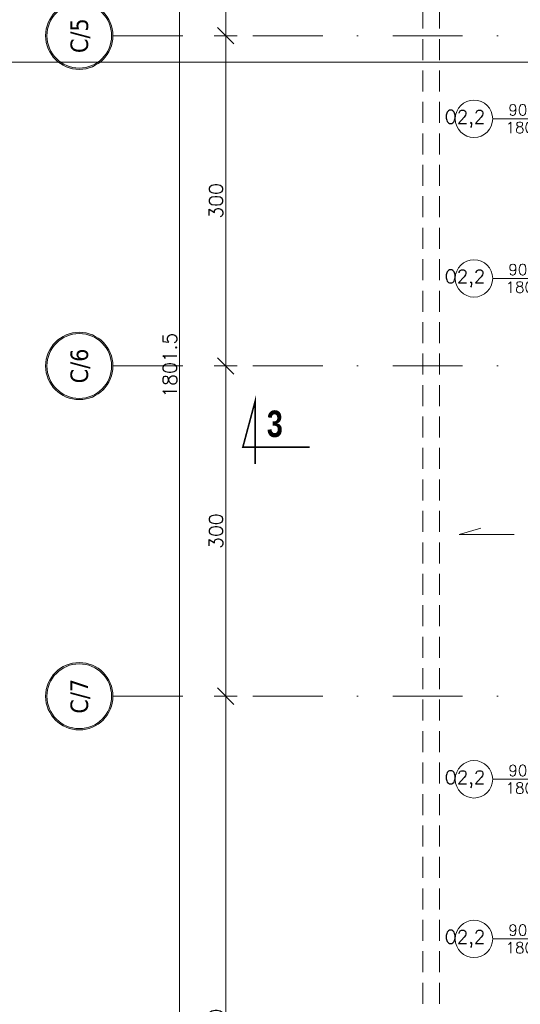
# Model space of a CAD drawing. Header units: metres. Extents: x 7408630 to 15602436, y 5561464 to 13303678.
# Tile 86 of 123: x 7413255 to 7413710, y 5564527 to 5565421. Entities that reach past the tile are written whole.
import ezdxf
from ezdxf.enums import TextEntityAlignment as Align

# ---------------------------------------------------------------- set-up
doc = ezdxf.new("R2010")
doc.units = ezdxf.units.M
doc.header["$MEASUREMENT"] = 0
doc.linetypes.add('DASHDOT', pattern=[25.4, 12.7, -6.35, 0, -6.35])
doc.linetypes.add('HIDDEN', pattern=[9.525, 6.35, -3.175])
for name, color, linetype, lineweight in [('!! 0_ Istn-widok', 1, 'Continuous', 15), ('!! 0_ Opis', 8, 'Continuous', 13), ('!! 0_Opis_okna', 8, 'Continuous', 15), ('!! 0_Opis_pom', 9, 'Continuous', 13), ('!! 0_Osie', 1, 'DASHDOT', 13), ('!! 1_OPIS POM NOWE', 140, 'Continuous', 5), ('!! wymiary osi', 250, 'Continuous', 5), ('0-osie-liniA', 14, 'DASHDOT', 5), ('0-osie-tx', 66, 'Continuous', 9), ('Granica', 112, 'Continuous', 80)]:
    doc.layers.add(name, color=color, linetype=linetype, lineweight=lineweight)
doc.layers.add('!! 0_ramki', color=66, linetype='Continuous', lineweight=9, plot=False)
doc.styles.add('50', font='ROMANS.shx', dxfattribs={"width": 0.8, "oblique": 10, "height": 10})
doc.styles.add('ARCHETYP', font='romans.shx', dxfattribs={"height": 15})
doc.styles.add('ARIAL', font='tahoma.ttf')
doc.styles.add('STYLE7', font='ARIALNB.TTF')
doc.styles.add('TAHOMA', font='tahoma.ttf')
doc.styles.add('TXT', font='simplex.shx')
doc.dimstyles.new('DIM50', dxfattribs={"dimscale": 5, "dimtxt": 2, "dimasz": 1, "dimexe": 0, "dimexo": 0, "dimgap": 0.5, "dimtad": 1, "dimdec": 4, "dimrnd": 0.5, "dimdsep": 46, "dimtxsty": 'TXT', "dimblk": 'TICK1', "dimblk1": 'TICK1', "dimblk2": 'TICK1', "dimsah": 1, "dimcen": 0, "dimse1": 1, "dimse2": 1, "dimclrd": 1, "dimclre": 7, "dimclrt": 9, "dimadec": 0, "dimazin": 0, "dimtfac": 1, "dimtdec": 4, "dimtmove": 2, "dimatfit": 3, "dimldrblk": 'TICK1', "dimfxl": 1, "dimtolj": 1, "dimarcsym": 0})

# ---------------------------------------------------------------- blocks, each defined once
blk = doc.blocks.new('*U430')
h = blk.add_hatch(color=256)
edge = h.paths.add_edge_path()
edge.add_arc((0, 0), 30.6, 0, 360)
edge = h.paths.add_edge_path(flags=17)
edge.add_arc((0, 0), 29.4, 0, 360)
for radius in [30.6, 29.4]:
    blk.add_circle((0, 0), radius)
at = {"style": 'TAHOMA', "flags": 8}
blk.add_attdef('ANSICHTSNUMMER', text='', height=16, dxfattribs=at).set_placement((0, 0), align=Align.MIDDLE_CENTER)
blk = doc.blocks.new('TICK1')
at = {"color": 0}
for p, q in [((0, -1.4), (0, 1.4)), ((0, 0), (-1, 0))]:
    blk.add_line(p, q, dxfattribs=at)
at = {"color": 2}
blk.add_line((-1, -1), (1, 1), dxfattribs=at)
blk = doc.blocks.new('*D1026')
at = {"layer": '!! wymiary osi', "color": 1, "lineweight": -2, "transparency": 16777216}
blk.add_line((51630.44, -197482.59), (51630.44, -195696.09), dxfattribs=at)
at = {"layer": 'DEFPOINTS', "color": 0, "transparency": 16777216}
for p in [(51630.44, -195688.59), (51851.71, -195688.59), (51851.71, -197490.09)]:
    blk.add_point(p, dxfattribs=at)
at = {"layer": '!! wymiary osi', "color": 1, "lineweight": -2, "transparency": 16777216, "xscale": 7.5, "yscale": 7.5, "zscale": 7.5}
for p, rotation in [((51630.44, -195688.59), 90), ((51630.44, -197490.09), 270)]:
    blk.add_blockref('TICK1', p, dxfattribs=dict(at, rotation=rotation))
at = {"layer": '!! wymiary osi', "color": 9, "transparency": 16777216, "insert": (51621.69, -196589.34), "char_height": 12.5, "attachment_point": 5, "rotation": 90, "style": 'TXT'}
blk.add_mtext('\\A1;1801.5', dxfattribs=at)
blk = doc.blocks.new('*D1027')
at = {"layer": '!! wymiary osi', "color": 1, "lineweight": -2, "transparency": 16777216}
blk.add_line((51672.46, -197482.59), (51672.46, -196897.59), dxfattribs=at)
at = {"layer": 'DEFPOINTS', "color": 0, "transparency": 16777216}
for p in [(51630.44, -196890.09), (51672.46, -196890.09), (51630.44, -197490.09)]:
    blk.add_point(p, dxfattribs=at)
at = {"layer": '!! wymiary osi', "color": 1, "lineweight": -2, "transparency": 16777216, "xscale": 7.5, "yscale": 7.5, "zscale": 7.5}
for p, rotation in [((51672.46, -196890.09), 90), ((51672.46, -197490.09), 270)]:
    blk.add_blockref('TICK1', p, dxfattribs=dict(at, rotation=rotation))
at = {"layer": '!! wymiary osi', "color": 9, "transparency": 16777216, "insert": (51663.71, -197190.09), "char_height": 12.5, "attachment_point": 5, "rotation": 90, "style": 'TXT'}
blk.add_mtext('\\A1;600', dxfattribs=at)
blk = doc.blocks.new('*D1028')
at = {"layer": '!! wymiary osi', "color": 1, "lineweight": -2, "transparency": 16777216}
blk.add_line((51672.46, -196882.59), (51672.46, -196597.59), dxfattribs=at)
at = {"layer": 'DEFPOINTS', "color": 0, "transparency": 16777216}
for p in [(51672.46, -196590.09), (51672.46, -196590.09), (51630.44, -196890.09)]:
    blk.add_point(p, dxfattribs=at)
at = {"layer": '!! wymiary osi', "color": 1, "lineweight": -2, "transparency": 16777216, "xscale": 7.5, "yscale": 7.5, "zscale": 7.5}
for p, rotation in [((51672.46, -196590.09), 90), ((51672.46, -196890.09), 270)]:
    blk.add_blockref('TICK1', p, dxfattribs=dict(at, rotation=rotation))
at = {"layer": '!! wymiary osi', "color": 9, "transparency": 16777216, "insert": (51663.71, -196740.09), "char_height": 12.5, "attachment_point": 5, "rotation": 90, "style": 'TXT'}
blk.add_mtext('\\A1;300', dxfattribs=at)
blk = doc.blocks.new('*D1029')
at = {"layer": '!! wymiary osi', "color": 1, "lineweight": -2, "transparency": 16777216}
blk.add_line((51672.46, -196582.59), (51672.46, -196297.59), dxfattribs=at)
at = {"layer": 'DEFPOINTS', "color": 0, "transparency": 16777216}
for p in [(51672.46, -196290.09), (51672.46, -196290.09), (51672.46, -196590.09)]:
    blk.add_point(p, dxfattribs=at)
at = {"layer": '!! wymiary osi', "color": 1, "lineweight": -2, "transparency": 16777216, "xscale": 7.5, "yscale": 7.5, "zscale": 7.5}
for p, rotation in [((51672.46, -196290.09), 90), ((51672.46, -196590.09), 270)]:
    blk.add_blockref('TICK1', p, dxfattribs=dict(at, rotation=rotation))
at = {"layer": '!! wymiary osi', "color": 9, "transparency": 16777216, "insert": (51663.71, -196440.09), "char_height": 12.5, "attachment_point": 5, "rotation": 90, "style": 'TXT'}
blk.add_mtext('\\A1;300', dxfattribs=at)
blk = doc.blocks.new('*D1030')
at = {"layer": '!! wymiary osi', "color": 1, "lineweight": -2, "transparency": 16777216}
blk.add_line((51672.46, -196282.59), (51672.46, -195697.59), dxfattribs=at)
at = {"layer": 'DEFPOINTS', "color": 0, "transparency": 16777216}
for p in [(51672.46, -195690.09), (51837.14, -195690.09), (51672.46, -196290.09)]:
    blk.add_point(p, dxfattribs=at)
at = {"layer": '!! wymiary osi', "color": 1, "lineweight": -2, "transparency": 16777216, "xscale": 7.5, "yscale": 7.5, "zscale": 7.5}
for p, rotation in [((51672.46, -195690.09), 90), ((51672.46, -196290.09), 270)]:
    blk.add_blockref('TICK1', p, dxfattribs=dict(at, rotation=rotation))
at = {"layer": '!! wymiary osi', "color": 9, "transparency": 16777216, "insert": (51663.71, -195990.09), "char_height": 12.5, "attachment_point": 5, "rotation": 90, "style": 'TXT'}
blk.add_mtext('\\A1;600', dxfattribs=at)
blk = doc.blocks.new('1_ok-opis')
blk.add_line((0, 111.61), (0, 50))
blk.add_circle((0, 128.61), 17)
at = {"style": '50', "oblique": 10, "width": 0.8}
for tag, rotation, p in [('NR', 90, (0, 128.61)), ('NR', 270, (0, 128.61)), ('SZEROKOŚĆ', 90, (-8, 78.29)), ('WYSOKOŚĆ', 270, (-8, 78.29)), ('WYSOKOŚĆ', 90, (8, 78.29)), ('SZEROKOŚĆ', 270, (8, 78.29))]:
    blk.add_attdef(tag, text='', height=10, rotation=rotation, dxfattribs=at).set_placement(p, align=Align.MIDDLE)
blk = doc.blocks.new('BLOK OSI')
at = {"layer": '0-osie-liniA', "ltscale": 5}
for points in [[(51570.03302, -196290.0883), (53810.60983, -196290.0883)], [(51570.03302, -196590.0883), (53810.60983, -196590.0883)], [(51570.03302, -196890.0883), (53810.60983, -196890.0883)]]:
    blk.add_lwpolyline(points, dxfattribs=at)
at = {"layer": '0-osie-tx'}
ref = blk.add_blockref('*U430', (51539.43302, -196290.0883), dxfattribs=dict(at, rotation=270))
ref.add_attrib('ANSICHTSNUMMER', 'C/5', dxfattribs={"layer": '0', "height": 16, "rotation": 90, "style": 'TAHOMA', "flags": 8}).set_placement((51539.43302, -196290.0883), align=Align.MIDDLE_CENTER)
ref = blk.add_blockref('*U430', (51539.43302, -196590.0883), dxfattribs=dict(at, rotation=270))
ref.add_attrib('ANSICHTSNUMMER', 'C/6', dxfattribs={"layer": '0', "height": 16, "rotation": 90, "style": 'TAHOMA', "flags": 8}).set_placement((51539.43302, -196590.0883), align=Align.MIDDLE_CENTER)
ref = blk.add_blockref('*U430', (51539.43302, -196890.0883), dxfattribs=dict(at, rotation=270))
ref.add_attrib('ANSICHTSNUMMER', 'C/7', dxfattribs={"layer": '0', "height": 16, "rotation": 90, "style": 'TAHOMA', "flags": 8}).set_placement((51539.43302, -196890.0883), align=Align.MIDDLE_CENTER)
at = {"layer": '!! wymiary osi'}
for base, p1, p2, picture, middle in [((51630.43546, -195688.5883), (51851.71142, -197490.0883), (51851.71142, -195688.5883), '*D1026', (51621.68546, -196589.3383)), ((51672.45727, -195690.0883), (51672.45727, -196290.0883), (51837.14395, -195690.0883), '*D1030', (51663.70727, -195990.0883)), ((51672.45727, -196290.0883), (51672.45727, -196590.0883), (51672.45727, -196290.0883), '*D1029', (51663.70727, -196440.0883)), ((51672.45727, -196590.0883), (51630.43546, -196890.0883), (51672.45727, -196590.0883), '*D1028', (51663.70727, -196740.0883)), ((51672.45727, -196890.0883), (51630.43546, -197490.0883), (51630.43546, -196890.0883), '*D1027', (51663.70727, -197190.0883))]:
    dim = blk.add_linear_dim(base=base, p1=p1, p2=p2, angle=90, dimstyle='DIM50', dxfattribs=at)
    dim.commit()
    dim.dimension.update_dxf_attribs({"geometry": picture, "text_midpoint": middle})
blk = doc.blocks.new('A$C9c944097')
at = {"layer": '!! 0_ Istn-widok', "linetype": 'HIDDEN', "ltscale": 3}
for points in [[(2918.5, -1253.47213), (2918.5, -3135.47213)], [(2933.5, -1253.47213), (2933.5, -3135.47213)]]:
    blk.add_lwpolyline(points, dxfattribs=at)
at = {"layer": '!! 0_ Opis', "color": 2, "const_width": 1.44}
blk.add_lwpolyline([(2815.64522, -2224.36528), (2754.81962, -2224.36528), (2766.09081, -2182.30064), (2766.09081, -2239.57168)], dxfattribs=at)
blk.add_lwpolyline([(2815.64522, -2224.36528), (2754.81962, -2224.36528), (2766.09081, -2182.30064), (2766.09081, -2239.57168)], dxfattribs=at)
at = {"layer": '!! 0_ Opis'}
for points in [[(2951.50186, -2303.72852), (2971.01449, -2297.89952)], [(3001.50186, -2303.72852), (2951.50186, -2303.72852)]]:
    blk.add_lwpolyline(points, dxfattribs=at)
at = {"layer": '!! 0_ramki'}
blk.add_lwpolyline([(-371.78226, 1095.53977), (3828.21774, 1095.53977), (3828.21774, -1874.46023), (-371.78226, -1874.46023)], close=True, dxfattribs=at)
at = {"layer": '!! 0_Opis_okna'}
ref = blk.add_blockref('1_ok-opis', (3093.5, -1925.97213), dxfattribs=dict(at, rotation=89.99999999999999))
ref.add_attrib('SZEROKOŚĆ', '90', dxfattribs={"layer": '0', "height": 10, "style": 'ARCHETYP'}).set_placement((3004.77959, -1917.97213), align=Align.MIDDLE)
ref.add_attrib('WYSOKOŚĆ', '180', dxfattribs={"layer": '0', "height": 10, "style": 'ARCHETYP'}).set_placement((3006.55305, -1933.97213), align=Align.MIDDLE)
ref.add_attrib('NR', 'O2,2', dxfattribs={"layer": '0', "height": 12, "style": 'ARCHETYP'}).set_placement((2956.59855, -1925.97213), align=Align.MIDDLE)
ref = blk.add_blockref('1_ok-opis', (3093.5, -2070.97213), dxfattribs=dict(at, rotation=89.99999999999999))
ref.add_attrib('SZEROKOŚĆ', '90', dxfattribs={"layer": '0', "height": 10, "style": 'ARCHETYP'}).set_placement((3004.77959, -2062.97213), align=Align.MIDDLE)
ref.add_attrib('WYSOKOŚĆ', '180', dxfattribs={"layer": '0', "height": 10, "style": 'ARCHETYP'}).set_placement((3006.55305, -2078.97213), align=Align.MIDDLE)
ref.add_attrib('NR', 'O2,2', dxfattribs={"layer": '0', "height": 12, "style": 'ARCHETYP'}).set_placement((2956.59855, -2070.97213), align=Align.MIDDLE)
ref = blk.add_blockref('1_ok-opis', (3093.5, -2525.97213), dxfattribs=dict(at, rotation=89.99999999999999))
ref.add_attrib('SZEROKOŚĆ', '90', dxfattribs={"layer": '0', "height": 10, "style": 'ARCHETYP'}).set_placement((3004.77959, -2517.97213), align=Align.MIDDLE)
ref.add_attrib('WYSOKOŚĆ', '180', dxfattribs={"layer": '0', "height": 10, "style": 'ARCHETYP'}).set_placement((3006.55305, -2533.97213), align=Align.MIDDLE)
ref.add_attrib('NR', 'O2,2', dxfattribs={"layer": '0', "height": 12, "style": 'ARCHETYP'}).set_placement((2956.59855, -2525.97213), align=Align.MIDDLE)
ref = blk.add_blockref('1_ok-opis', (3093.5, -2670.97213), dxfattribs=dict(at, rotation=89.99999999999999))
ref.add_attrib('SZEROKOŚĆ', '90', dxfattribs={"layer": '0', "height": 10, "style": 'ARCHETYP'}).set_placement((3004.77959, -2662.97213), align=Align.MIDDLE)
ref.add_attrib('WYSOKOŚĆ', '180', dxfattribs={"layer": '0', "height": 10, "style": 'ARCHETYP'}).set_placement((3006.55305, -2678.97213), align=Align.MIDDLE)
ref.add_attrib('NR', 'O2,2', dxfattribs={"layer": '0', "height": 12, "style": 'ARCHETYP'}).set_placement((2956.59855, -2670.97213), align=Align.MIDDLE)
at = {"layer": '!! 0_Osie'}
blk.add_blockref('BLOK OSI', (-48933.21142, 194439.57635), dxfattribs=at)
at = {"layer": '!! 0_ Opis', "color": 9, "style": 'STYLE7', "text_generation_flag": 6, "width": 0.95}
blk.add_text('3', height=24, rotation=180.00000016, dxfattribs=at).set_placement((2776.66448, -2214.9814))
at = {"layer": '!! 0_Opis_pom', "ltscale": 0.7, "style": 'ARIAL'}
for tag, p in [('B2,14', (2497.12282, -23.97252)), ('B2,12', (1965.56932, -35.77631)), ('B2,11', (1692.08817, -60.77765)), ('B2,16', (3818.15438, -63.71828)), ('B2,17', (4129.82322, -93.25972)), ('B2,19.1', (5324.74708, -87.92078)), ('B2,10', (1351.71035, -111.25665)), ('B2,15', (3189.46558, -109.69496)), ('B2,13', (2272.99389, -121.89624)), ('A2,5', (1075.52681, -127.78965)), ('B2,18', (4545.51277, -234.12017)), ('B2,19', (5775.76711, -239.42159)), ('A2,4', (318.83322, -329.3265)), ('A2.1', (994.53557, -353.44633)), ('B2.7', (3171.3557, -458.01164)), ('A2.2', (994.53557, -692.67095)), ('B2.2', (3599.26223, -690.3637)), ('B2,21', (4593.23787, -912.69388)), ('A2.3', (455.44717, -940.66614)), ('B2,9', (1798.58924, -939.09545)), ('B2,4', (3116.67143, -940.65712)), ('B2,3', (3297.35823, -941.16418)), ('B2,8', (2517.28573, -960.07338)), ('B2.1', (3927.81794, -970.24709)), ('B2,20', (5834.09772, -965.70749)), ('B2,5', (3309.56672, -1129.12418)), ('B2,6', (3122.36837, -1171.43557)), ('C2,2', (3435.86614, -1487.77973)), ('C2,1', (3957.73656, -2408.10352)), ('C2,3', (3457.72791, -2555.15039)), ('D1,1', (2554.19917, -3205.91504)), ('C2,4', (3866.78124, -3285.77383)), ('D1,4', (1780.27581, -3366.18103)), ('D1,6', (1380.86316, -3373.10994)), ('D1,3', (2098.36626, -3546.18257)), ('C2,5', (3178.15957, -3610.67242)), ('D1,5', (1914.6928, -3621.18339)), ('D1,2', (2201.15492, -3794.18451)), ('D1,7', (477.95048, -4408.76849)), ('D1,8', (338.43039, -4834.32895))]:
    blk.add_attdef(tag, text='', height=11.968, dxfattribs=at).set_placement(p, align=Align.MIDDLE_CENTER)
at = {"layer": '!! 1_OPIS POM NOWE', "style": 'ARIAL'}
for tag, p in [('C2.5B', (3593.7377, -3168.5911)), ('C2,5C', (3526.78796, -3281.02046)), ('C2.4', (3997.15534, -3347.99835)), ('E2,2', (2945.33506, -3413.31629)), ('C2,5A', (3566.4961, -3615.37865)), ('E2.9', (3984.52714, -3783.77287)), ('E2.7', (4645.53364, -3784.14655)), ('D1,2', (2903.25587, -3794.18451)), ('E2.2', (3405.83089, -4049.74196)), ('E2.8', (4380.36687, -4058.97571)), ('E2.6', (5154.87983, -4066.29138)), ('E2.1', (4427.07303, -4318.94156)), ('E2,3', (3401.59976, -4465.83792)), ('E2.4', (3758.95342, -4705.0924)), ('E2.5', (5238.11734, -4786.79525))]:
    blk.add_attdef(tag, text='', height=11.968, dxfattribs=at).set_placement(p, align=Align.MIDDLE_CENTER)

msp = doc.modelspace()

# ---------------------------------------------------------------- block references
at = {"layer": 'Granica'}
msp.add_blockref('A$C9c944097', (7410702.59401, 5567256.9858), dxfattribs=at)

doc.saveas('drawing.dxf')
